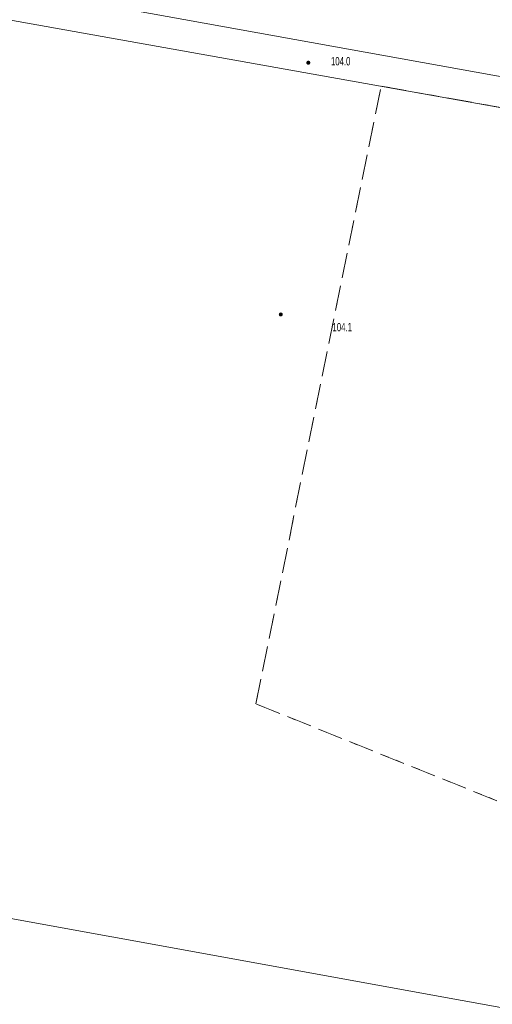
# Model space of a CAD drawing. Header units: inches. Extents: x 6497603 to 6502483, y 5925790 to 5934357.
# Tile 247 of 256: x 6500947 to 6500989, y 5926944 to 5927032. Entities that reach past the tile are written whole.
import ezdxf

# ---------------------------------------------------------------- set-up
doc = ezdxf.new("R2010")
doc.units = ezdxf.units.IN
doc.header["$MEASUREMENT"] = 0
for name, pattern in [('219-1000', [0, 0]), ('egkk-1000', [3, 2.25, -0.75]), ('egug-1000', [1.5, 0.75, -0.75])]:
    doc.linetypes.add(name, pattern=pattern)
for name, color, linetype in [('217-kontur klasyfikacyjny', 7, 'Continuous'), ('218-kontur użytku gruntowego', 7, 'Continuous'), ('219-działka ewidencyjna', 7, 'Continuous'), ('pikieta naturalna', 7, 'Continuous'), ('pikieta naturalna-Atr2', 7, 'Continuous'), ('przewód wodociągowy', 7, 'Continuous')]:
    doc.layers.add(name, color=color, linetype=linetype)
doc.styles.get("Standard").update_dxf_attribs({"font": 'arial.ttf'})

# ---------------------------------------------------------------- blocks, each defined once
blk = doc.blocks.new('PW01')
at = {"linetype": 'Continuous', "lineweight": 13}
h = blk.add_hatch(color=0, dxfattribs=at)
edge = h.paths.add_edge_path()
edge.add_arc((0, 0), 0.18, 0, 360)

msp = doc.modelspace()

# ---------------------------------------------------------------- linework, layer by layer
at = {"layer": '217-kontur klasyfikacyjny', "color": 3, "linetype": 'egkk-1000', "lineweight": 18, "flags": 128}
for points in [[(6500968.16, 5926970.95), (6500979.42, 5927026.36)], [(6500979.42, 5927026.36), (6500997.8, 5927023.08)], [(6501014.87, 5926952.22), (6500968.16, 5926970.95)]]:
    msp.add_lwpolyline(points, dxfattribs=at)
at = {"layer": '218-kontur użytku gruntowego', "color": 3, "linetype": 'egug-1000', "lineweight": 18, "flags": 128}
for points in [[(6500968.16, 5926970.95), (6500979.42, 5927026.36)], [(6500979.42, 5927026.36), (6500997.8, 5927023.08)], [(6501014.87, 5926952.22), (6500968.16, 5926970.95)]]:
    msp.add_lwpolyline(points, dxfattribs=at)
at = {"layer": '219-działka ewidencyjna', "color": 3, "linetype": '219-1000', "lineweight": 18, "flags": 128}
for points in [[(6500997.8, 5927023.08), (6500829.63, 5927053.09)], [(6501018.14, 5926938.63), (6500923.75, 5926955.76)]]:
    msp.add_lwpolyline(points, dxfattribs=at)
at = {"layer": 'przewód wodociągowy', "color": 5, "linetype": 'Continuous', "lineweight": 18, "flags": 128}
msp.add_lwpolyline([(6500777.37, 5927114.1), (6500778.35, 5927113.28), (6500779.42, 5927112.12), (6500793.96, 5927092.57), (6500802.02, 5927060.17), (6500824.81, 5927057), (6500996.09, 5927026.14), (6501068.25, 5927012.53)], dxfattribs=at)

# ---------------------------------------------------------------- block references
at = {"layer": 'pikieta naturalna', "color": 7, "linetype": 'Continuous', "lineweight": 13}
for p in [(6500972.88, 5927028.46), (6500970.41, 5927005.88)]:
    msp.add_blockref('PW01', p, dxfattribs=at)

# ---------------------------------------------------------------- texts
at = {"layer": 'pikieta naturalna-Atr2', "color": 7, "width": 0.667}
for s, p in [('104.0', (6500974.91, 5927028.22)), ('104.1', (6500975.05, 5927004.37))]:
    msp.add_text(s, height=0.75, dxfattribs=at).set_placement(p)

doc.saveas('drawing.dxf')
